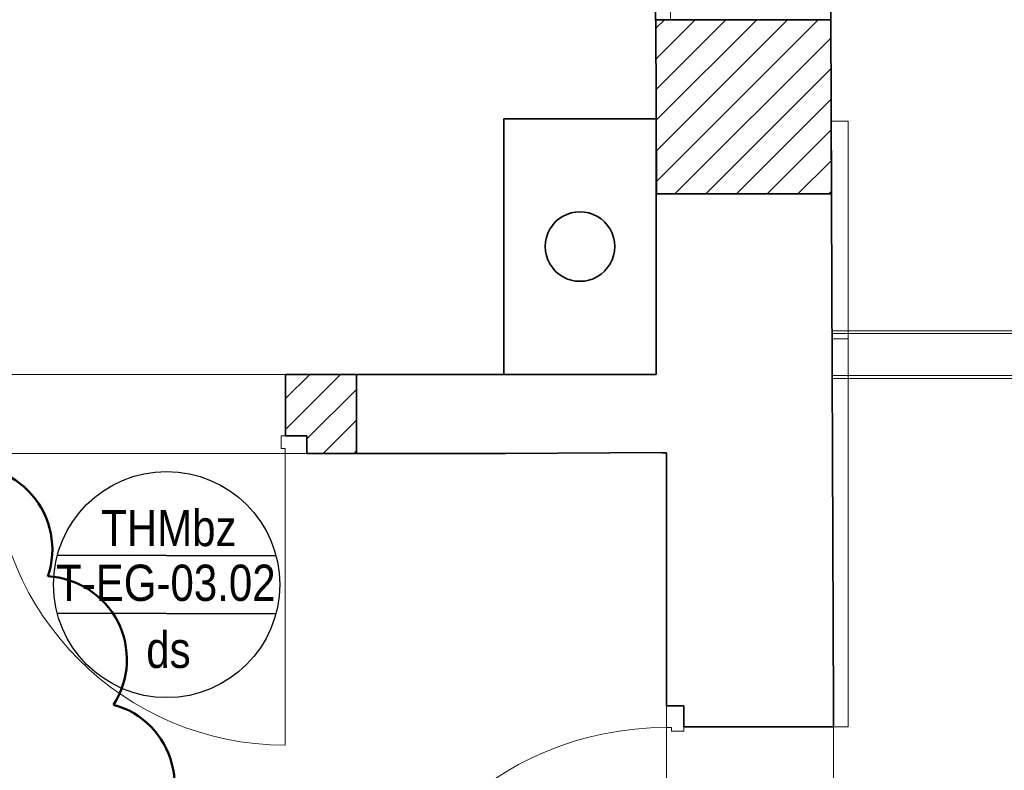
# Model space of a CAD drawing. Extents: x -357 to 533, y -64 to 530.
# Tile 118 of 135: x -46 to 22, y 270 to 322. Entities that reach past the tile are written whole.
import ezdxf
from ezdxf.lldxf.tags import DXFTag

# ---------------------------------------------------------------- set-up
doc = ezdxf.new("R2010")
doc.units = 0
doc.layers.get('0').update_dxf_attribs({"lineweight": 35})
for name, color, linetype, lineweight in [('5_EG-AUSBAU', 7, 'Continuous', 25), ('5_EG-BESTAND', 7, 'Continuous', 25), ('5_EG-NEU', 7, 'Continuous', 25), ('5_EG-SCHRAFF-FILL', 7, 'Continuous', 25), ('5_EG-STATIK', 7, 'Continuous', 25), ('5_EG-TÜRSTEMPEL', 7, 'Continuous', 25)]:
    doc.layers.add(name, color=color, linetype=linetype, lineweight=lineweight)
doc.layers.add('X_Aenderungen', color=4, linetype='Continuous', lineweight=50, true_color=0x00ffff)
doc.styles.get("Standard").update_dxf_attribs({"font": 'arial.ttf'})
tags = doc.linetypes.add('ALL_S14', pattern=[0.002, 0.001, -0.001]).pattern_tags.tags
tags[6:7] = [DXFTag(74, 4), DXFTag(75, 0), DXFTag(340, '0'), DXFTag(46, 1.0), DXFTag(50, 0.0), DXFTag(44, 0.0), DXFTag(45, 0.0)]
tags[4:5] = [DXFTag(74, 4), DXFTag(75, 0), DXFTag(340, '0'), DXFTag(46, 1.0), DXFTag(50, 0.0), DXFTag(44, 0.0), DXFTag(45, 0.0)]
tags = doc.linetypes.add('ALL_S16', pattern=[0.0005, 0, -0.0005]).pattern_tags.tags
tags[6:7] = [DXFTag(74, 4), DXFTag(75, 0), DXFTag(340, '0'), DXFTag(46, 1.0), DXFTag(50, 0.0), DXFTag(44, 0.0), DXFTag(45, 0.0)]
tags[4:5] = [DXFTag(74, 4), DXFTag(75, 0), DXFTag(340, '0'), DXFTag(46, 1.0), DXFTag(50, 0.0), DXFTag(44, 0.0), DXFTag(45, 0.0)]
tags = doc.linetypes.add('PUNKT2_S9', pattern=[0.0005, 0, -0.0005]).pattern_tags.tags
tags[6:7] = [DXFTag(74, 4), DXFTag(75, 0), DXFTag(340, '0'), DXFTag(46, 1.0), DXFTag(50, 0.0), DXFTag(44, 0.0), DXFTag(45, 0.0)]
tags[4:5] = [DXFTag(74, 4), DXFTag(75, 0), DXFTag(340, '0'), DXFTag(46, 1.0), DXFTag(50, 0.0), DXFTag(44, 0.0), DXFTag(45, 0.0)]
tags = doc.linetypes.add('VERDECKT2_S2', pattern=[0.0027, 0.002, -0.0007]).pattern_tags.tags
tags[6:7] = [DXFTag(74, 4), DXFTag(75, 0), DXFTag(340, '0'), DXFTag(46, 1.0), DXFTag(50, 0.0), DXFTag(44, 0.0), DXFTag(45, 0.0)]
tags[4:5] = [DXFTag(74, 4), DXFTag(75, 0), DXFTag(340, '0'), DXFTag(46, 1.0), DXFTag(50, 0.0), DXFTag(44, 0.0), DXFTag(45, 0.0)]

# ---------------------------------------------------------------- blocks, each defined once
blk = doc.blocks.new('Referenz-A06HSW74NL', base_point=(-327.48, -41.15))
at = {"layer": '5_EG-AUSBAU', "color": 0, "lineweight": 13}
for p, q in [((11.396, 299.507), (10.257, 299.507)), ((11.396, 272.73), (11.396, 299.507)), ((10.396, 272.73), (11.396, 272.73)), ((11.396, 272.73), (11.396, 272.73))]:
    blk.add_line(p, q, dxfattribs=at)
at = {"layer": '5_EG-BESTAND', "color": 0, "lineweight": 35}
for p, q in [((-1.847, 314.683), (-12.346, 314.683)), ((-12.346, 314.683), (-12.346, 297.046)), ((-1.847, 314.683), (-1.847, 297.046)), ((10.401, 274.05), (10.233, 314.733)), ((10.257, 309.507), (-1.818, 309.507)), ((-22.518, 297.036), (-12.346, 297.046)), ((-22.518, 297.036), (-22.518, 291.597)), ((-1.837, 297.046), (-12.336, 297.046)), ((-1.847, 297.046), (-1.837, 297.046)), ((-22.518, 291.597), (-12.231, 291.599)), ((-12.231, 291.599), (-1.437, 291.651)), ((-1.437, 291.644), (-1.118, 291.644)), ((-1.118, 291.644), (-1.118, 274.19)), ((-1.118, 274.19), (0.076, 274.19)), ((0.076, 274.19), (0.076, 272.73)), ((10.401, 272.73), (10.401, 274.05)), ((0.076, 272.73), (10.401, 272.73))]:
    blk.add_line(p, q, dxfattribs=at)
at = {"layer": '5_EG-BESTAND', "color": 0, "linetype": 'ALL_S14', "lineweight": 13, "ltscale": 0.13}
for p, q in [((150.808, 299.857), (10.29, 299.857)), ((150.819, 296.957), (10.302, 296.957))]:
    blk.add_line(p, q, dxfattribs=at)
at = {"layer": '5_EG-BESTAND', "color": 0, "linetype": 'PUNKT2_S9', "lineweight": 13, "ltscale": 0.13}
for p, q in [((-1.118, 272.73), (-1.118, 251.33)), ((10.401, 272.73), (10.401, 251.33))]:
    blk.add_line(p, q, dxfattribs=at)
at = {"layer": '5_EG-BESTAND', "color": 0, "lineweight": 35}
for major_axis in [(2.4, 0), (-2.4, 0)]:
    blk.add_ellipse((-7.096, 305.865), major_axis=major_axis, ratio=1, start_param=0, end_param=3.141593, dxfattribs=at)
at = {"layer": '5_EG-NEU', "color": 0, "lineweight": 13}
for p, q in [((-0.845, 323.755), (-0.845, 321.507)), ((11.396, 314.507), (10.233, 314.507)), ((11.396, 314.507), (11.396, 299.507)), ((-27.7, 291.936), (-27.7, 292.796)), ((-27.7, 292.796), (-27.4, 292.796)), ((-27.7, 291.936), (-27.44, 291.936)), ((-27.44, 291.936), (-27.44, 291.596)), ((-27.44, 291.596), (-27.44, 271.476)), ((-25.94, 291.596), (-27.44, 291.596)), ((0.076, 274.19), (-1.124, 274.19)), ((-1.124, 274.19), (-1.124, 272.69)), ((0.076, 272.43), (0.076, 274.19)), ((-0.784, 272.69), (-1.124, 272.69)), ((-0.784, 272.43), (-0.784, 272.69)), ((-0.784, 272.43), (0.076, 272.43))]:
    blk.add_line(p, q, dxfattribs=at)
at = {"layer": '5_EG-NEU', "color": 0, "linetype": 'ALL_S14', "lineweight": 13, "ltscale": 0.13}
for p, q in [((150.808, 300.057), (10.29, 300.057)), ((150.819, 296.757), (10.302, 296.757))]:
    blk.add_line(p, q, dxfattribs=at)
at = {"layer": '5_EG-NEU', "color": 0, "linetype": 'PUNKT2_S9', "lineweight": 13, "ltscale": 0.13}
for p, q in [((-47.6, 297.033), (-27.4, 297.033)), ((-47.6, 291.595), (-27.4, 291.594))]:
    blk.add_line(p, q, dxfattribs=at)
at = {"layer": '5_EG-NEU', "color": 0, "lineweight": 35}
for p, q in [((-22.518, 297.036), (-27.4, 297.035)), ((-27.4, 297.035), (-27.4, 292.796)), ((-25.94, 292.796), (-27.4, 292.796)), ((-25.94, 292.796), (-25.94, 291.596)), ((-22.518, 291.597), (-25.94, 291.597))]:
    blk.add_line(p, q, dxfattribs=at)
at = {"layer": '5_EG-NEU', "color": 0, "lineweight": 13}
for centre, major_axis, end_param in [((-27.44, 291.596), (-20.12, 0), 1.570796), ((-1.124, 251.094), (0, 21.596), 1.557995)]:
    blk.add_ellipse(centre, major_axis=major_axis, ratio=1, start_param=0, end_param=end_param, dxfattribs=at)
at = {"layer": '5_EG-SCHRAFF-FILL', "color": 0, "lineweight": 13}
for p, q in [((-1.837, 318.817), (0.853, 321.507)), ((-1.837, 314.574), (5.095, 321.507)), ((-1.837, 310.332), (9.338, 321.507)), ((1.58, 309.507), (10.2, 318.127)), ((5.823, 309.507), (10.2, 313.884)), ((10.066, 309.507), (10.2, 309.641)), ((-27.4, 293.254), (-23.618, 297.036)), ((-27.4, 295.375), (-25.74, 297.035)), ((-25.94, 292.593), (-22.523, 296.01)), ((-24.815, 291.596), (-22.521, 293.891)), ((-22.693, 291.597), (-22.519, 291.771))]:
    blk.add_line(p, q, dxfattribs=at)
at = {"layer": '5_EG-SCHRAFF-FILL', "color": 0, "linetype": 'VERDECKT2_S2', "lineweight": 13, "ltscale": 0.13}
for p, q in [((-1.837, 320.938), (-1.269, 321.507)), ((-1.837, 316.696), (2.974, 321.507)), ((-1.837, 312.453), (7.217, 321.507)), ((-0.541, 309.507), (10.2, 320.248)), ((3.702, 309.507), (10.2, 316.005)), ((7.944, 309.507), (10.2, 311.763))]:
    blk.add_line(p, q, dxfattribs=at)
at = {"layer": '5_EG-STATIK', "color": 0, "linetype": 'ALL_S16', "lineweight": 35, "ltscale": 0.35}
for p, q in [((-2.199, 424.326), (-1.882, 321.463)), ((9.925, 424.327), (10.2, 321.507))]:
    blk.add_line(p, q, dxfattribs=at)
at = {"layer": '5_EG-STATIK', "color": 0, "lineweight": 35}
for p, q in [((10.2, 321.507), (-1.873, 321.507)), ((-1.864, 321.507), (-1.818, 309.456)), ((10.257, 309.507), (10.208, 321.507))]:
    blk.add_line(p, q, dxfattribs=at)
at = {"layer": '5_EG-TÜRSTEMPEL', "color": 0, "lineweight": -2}
for p, q in [((-35.613, 284.548), (-43.153, 284.548)), ((-35.613, 284.548), (-28.074, 284.548)), ((-35.613, 280.548), (-43.153, 280.548)), ((-35.613, 280.548), (-28.074, 280.548))]:
    blk.add_line(p, q, dxfattribs=at)
blk.add_circle((-35.613, 282.548), 7.8, dxfattribs=at)
at = {"layer": '5_EG-TÜRSTEMPEL', "color": 0, "lineweight": -2, "char_height": 2.5, "attachment_point": 1}
for s, insert in [('{\\W0.83;\\fArial;THMbz}', (-40.129, 287.699)), ('{\\W0.83;\\fArial;T-EG-03.02}', (-43.235, 283.921)), ('{\\W0.83;\\fArial;ds}', (-37.015, 279.299))]:
    blk.add_mtext(s, dxfattribs=dict(at, insert=insert))
blk = doc.blocks.new('Revisionswolke-A06HSW9QNL', base_point=(-94.46, 206.672))
at = {"color": 0, "linetype": 'ByBlock', "lineweight": -2, "ltscale": 0.5}
for centre, major_axis, end_param in [((-64.033, 293.558), (5.26, 2.253), 2.083968), ((-72.084, 292.52), (3.506, 4.513), 2.082533), ((-56.055, 290.757), (5.737, -0.133), 2.087379), ((-78.951, 287.763), (1.215, 5.604), 2.086376), ((-49.243, 284.978), (5.437, -1.863), 2.089168), ((-83.926, 280.328), (-0.499, 5.729), 2.089801), ((-44.105, 277.372), (4.838, -3.11), 2.089926), ((-87.007, 271.538), (-1.646, 5.515), 2.090798), ((-40.807, 268.72), (4.047, -4.087), 2.090115), ((-88.507, 262.169), (-2.467, 5.2), 2.090892), ((-39.466, 259.555), (3.063, -4.871), 2.090439), ((-88.702, 252.586), (-3.092, 4.857), 2.091253), ((-39.992, 250.184), (2.122, -5.35), 2.090775), ((-87.703, 243.055), (-3.676, 4.433), 2.091453), ((-42.107, 240.939), (1.274, -5.613), 2.090936), ((-85.544, 233.698), (-4.176, 3.963), 2.09108), ((-45.587, 232.079), (0.454, -5.739), 2.091024), ((-82.17, 224.836), (-4.737, 3.269), 2.090716), ((-50.343, 223.897), (-0.468, -5.736), 2.090635), ((-77.275, 217.094), (-5.378, 2.007), 2.08778), ((-56.411, 216.862), (-1.647, -5.508), 2.089364), ((-70.792, 212.394), (-5.569, -0.967), 2.069539), ((-63.664, 212.369), (-3.615, -4.404), 2.078995)]:
    blk.add_ellipse(centre, major_axis=major_axis, ratio=1, start_param=0, end_param=end_param, dxfattribs=at)

msp = doc.modelspace()

# ---------------------------------------------------------------- block references
at = {"color": 251, "lineweight": 25, "ltscale": 0.25, "true_color": 0x585858}
msp.add_blockref('Referenz-A06HSW74NL', (-327.48, -41.15), dxfattribs=at)
at = {"layer": 'X_Aenderungen', "color": 1, "ltscale": 0.5, "true_color": 0xff0000}
msp.add_blockref('Revisionswolke-A06HSW9QNL', (-94.46, 206.672), dxfattribs=at)

doc.saveas('drawing.dxf')
